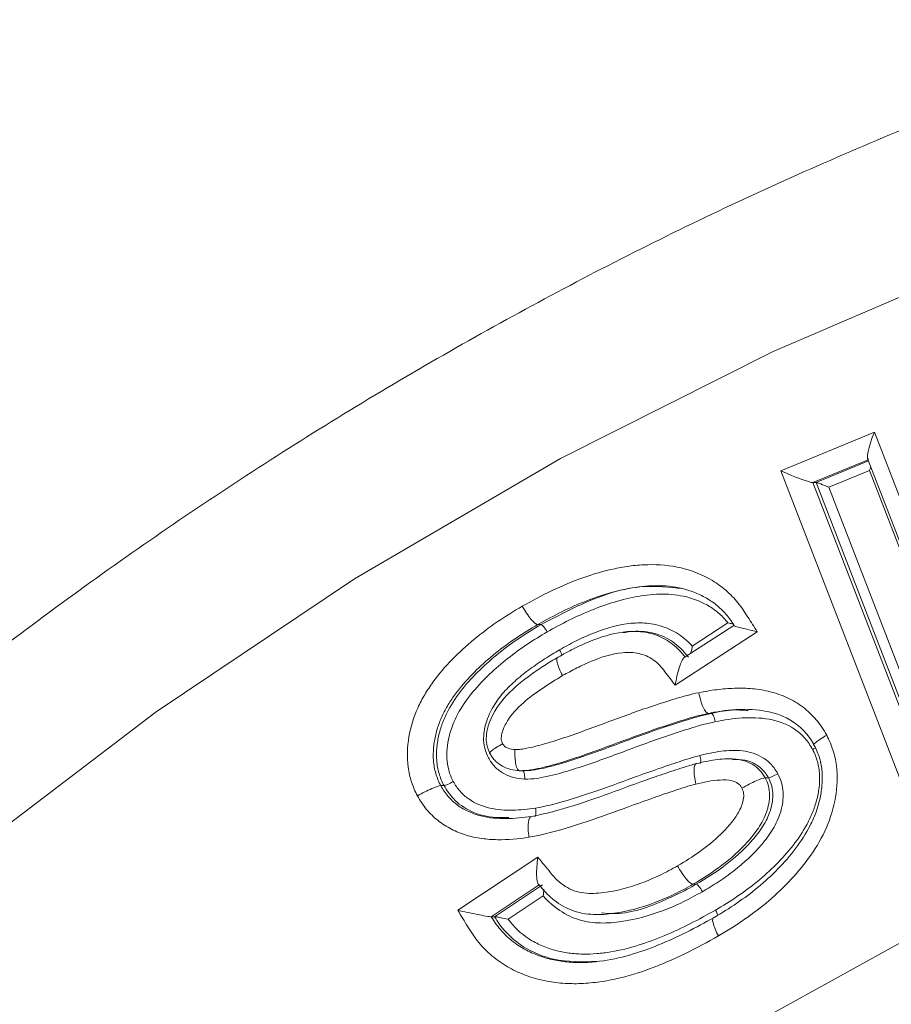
# Model space of a CAD drawing. Header units: millimetres. Extents: x -2 to 362, y 64 to 306.
# Tile 7 of 15: x 38 to 59, y 257 to 280. Entities that reach past the tile are written whole.
import ezdxf

# ---------------------------------------------------------------- set-up
doc = ezdxf.new("R2010")
doc.units = ezdxf.units.MM

msp = doc.modelspace()

# ---------------------------------------------------------------- linework, layer by layer
at = {"color": 7, "linetype": 'Continuous', "lineweight": 15}
for p, q in [((56.109, 269.647), (58.328, 270.567)), ((58.328, 270.567), (59.492, 267.552)), ((56.944, 269.369), (58.185, 269.883)), ((58.165, 269.936), (59.329, 266.921)), ((59.304, 261.377), (56.109, 269.647)), ((58.21, 269.657), (57.247, 269.257)), ((59.374, 266.642), (58.21, 269.657)), ((56.944, 269.369), (56.866, 269.369)), ((57.247, 269.257), (59.939, 262.287)), ((50.427, 266.006), (50.349, 266.006)), ((54.994, 265.987), (53.818, 265.223)), ((54.01, 265.493), (54.856, 266.043)), ((52.701, 265.844), (52.623, 265.844)), ((55.55, 265.837), (53.606, 264.572)), ((54.465, 263.902), (54.387, 263.902)), ((54.964, 262.825), (54.886, 262.825)), ((49.995, 262.544), (49.917, 262.544)), ((48.128, 262.19), (48.05, 262.19)), ((55.816, 262.374), (55.739, 262.374)), ((48.453, 259.237), (50.351, 260.494)), ((54.104, 259.852), (54.027, 259.852)), ((50.386, 259.837), (49.248, 259.084)), ((49.326, 259.084), (50.464, 259.837)), ((50.479, 259.576), (49.648, 259.026)), ((49.326, 259.084), (49.248, 259.084)), ((51.78, 259.136), (51.858, 259.136))]:
    msp.add_line(p, q, dxfattribs=at)
at = {"color": 8, "linetype": 'Continuous', "lineweight": 15}
for p, q in [((58.175, 269.911), (56.866, 269.369)), ((56.866, 269.369), (59.701, 262.03)), ((59.768, 262.057), (56.944, 269.369))]:
    msp.add_line(p, q, dxfattribs=at)
at = {"color": 7, "linetype": 'Continuous', "lineweight": 15, "flags": 128}
for points in [[(14.625, 234.598), (17.666, 239.468), (20.986, 244.139), (24.572, 248.594), (28.411, 252.816), (32.49, 256.791), (36.793, 260.503), (41.305, 263.94), (46.008, 267.089), (50.887, 269.938), (55.923, 272.476), (61.098, 274.695), (66.393, 276.587), (71.789, 278.144), (77.266, 279.361), (82.803, 280.234)], [(31.142, 234.852), (34.43, 239), (37.974, 242.917), (41.756, 246.585), (45.763, 249.989), (49.976, 253.114), (54.378, 255.948), (58.949, 258.477), (63.67, 260.692), (68.521, 262.582), (73.481, 264.14), (78.528, 265.358)], [(54.192, 262.905), (54.2, 262.867), (54.206, 262.831), (54.209, 262.797), (54.21, 262.768), (54.208, 262.744), (54.203, 262.726), (54.196, 262.715), (54.186, 262.711)]]:
    msp.add_lwpolyline(points, dxfattribs=at)
at = {"color": 7, "linetype": 'Continuous', "lineweight": 15}
msp.add_arc((94.485, 189.564), 75.34, 51.21645, 131.86931, dxfattribs=at)
for centre, major_axis, ratio, start_param, end_param in [((58.457, 270.567), (0.278, 0.648), 0.169078, 1.643079, 3.213875), ((56.239, 269.647), (0.641, -0.274), 0.074192, 4.540825, 6.111621), ((58.158, 269.657), (0.111, 0.259), 0.169078, 4.784671, 5.104488), ((57.195, 269.257), (0.256, -0.11), 0.074192, 1.399232, 2.970029)]:
    msp.add_ellipse(centre, major_axis=major_axis, ratio=ratio, start_param=start_param, end_param=end_param, dxfattribs=at)
for points, knots in [([(66.077, 280.335), (65.848, 280.267), (63.878, 279.681), (60.252, 278.288), (55.226, 276.145), (50.335, 273.684), (45.582, 270.95), (40.985, 267.943), (36.559, 264.674), (32.318, 261.152), (28.275, 257.39), (24.442, 253.398), (20.832, 249.191), (17.457, 244.78), (14.326, 240.179), (11.451, 235.404), (8.839, 230.469), (6.5, 225.39), (4.441, 220.183), (2.668, 214.865), (1.187, 209.451), (0.002, 203.96), (-0.882, 198.409), (-1.463, 192.815), (-1.739, 187.196), (-1.709, 181.569), (-1.373, 175.953), (-0.733, 170.366), (0.211, 164.824), (1.454, 159.346), (2.993, 153.949), (4.824, 148.65), (6.939, 143.466), (9.333, 138.413), (11.999, 133.507), (14.926, 128.763), (18.107, 124.198), (21.531, 119.824), (25.187, 115.657), (29.064, 111.709), (33.15, 107.992), (37.431, 104.519), (41.894, 101.3), (46.525, 98.346), (51.307, 95.663), (56.233, 93.276), (60.559, 91.428), (63.279, 90.499), (64.278, 90.158)], [0, 0, 0, 0, 0.002932, 0.025272, 0.047614, 0.069958, 0.092303, 0.114651, 0.137001, 0.159354, 0.181709, 0.204067, 0.226427, 0.248789, 0.271154, 0.293521, 0.315891, 0.338262, 0.360635, 0.38301, 0.405387, 0.427765, 0.450144, 0.472524, 0.494904, 0.517285, 0.539667, 0.562048, 0.58443, 0.606811, 0.629191, 0.65157, 0.673949, 0.696326, 0.718702, 0.741076, 0.763448, 0.785818, 0.808186, 0.830551, 0.852914, 0.875275, 0.897633, 0.919988, 0.942341, 0.964692, 0.98704, 1, 1, 1, 1]), ([(49.983, 266.442), (50.215, 266.572), (50.45, 266.699), (50.927, 266.924), (51.169, 267.027), (51.664, 267.199), (51.915, 267.274), (52.301, 267.355), (52.431, 267.379), (52.695, 267.413), (52.828, 267.421), (53.224, 267.431), (53.488, 267.409), (54.009, 267.283), (54.256, 267.184), (54.603, 266.977), (54.712, 266.897), (54.914, 266.722), (55.008, 266.627), (55.178, 266.416), (55.252, 266.298), (55.401, 266.067), (55.476, 265.952), (55.55, 265.837)], [0, 0, 0, 0, 0.125, 0.125, 0.25, 0.25, 0.375, 0.375, 0.4375, 0.4375, 0.5, 0.5, 0.625, 0.625, 0.75, 0.75, 0.8125, 0.8125, 0.875, 0.875, 0.9375, 0.9375, 1, 1, 1, 1]), ([(55.002, 265.987), (54.942, 266.08), (54.879, 266.172), (54.736, 266.335), (54.657, 266.408), (54.488, 266.543), (54.397, 266.603), (54.207, 266.706), (54.109, 266.751), (53.806, 266.859), (53.593, 266.904), (53.275, 266.927), (53.169, 266.927), (52.956, 266.92), (52.849, 266.912), (52.53, 266.87), (52.321, 266.826), (51.911, 266.713), (51.709, 266.647), (51.31, 266.491), (51.113, 266.404), (50.726, 266.215), (50.537, 266.111), (50.349, 266.006)], [0, 0, 0, 0, 0.0625, 0.0625, 0.125, 0.125, 0.1875, 0.1875, 0.25, 0.25, 0.375, 0.375, 0.4375, 0.4375, 0.5, 0.5, 0.625, 0.625, 0.75, 0.75, 0.875, 0.875, 1, 1, 1, 1]), ([(50.427, 266.006), (50.756, 266.179), (51.525, 266.584), (52.667, 266.975), (53.466, 266.889), (53.77, 266.856)], [0, 0, 0, 0, 0.317787, 0.740104, 1, 1, 1, 1]), ([(54.856, 266.043), (54.795, 266.123), (54.726, 266.194), (54.579, 266.325), (54.5, 266.385), (54.247, 266.537), (54.067, 266.61), (53.687, 266.707), (53.496, 266.726), (53.112, 266.725), (52.918, 266.707), (52.348, 266.605), (51.979, 266.493), (51.439, 266.273), (51.262, 266.193), (50.913, 266.021), (50.743, 265.927), (50.573, 265.831)], [0, 0, 0, 0, 0.0625, 0.0625, 0.125, 0.125, 0.25, 0.25, 0.375, 0.375, 0.5, 0.5, 0.75, 0.75, 0.875, 0.875, 1, 1, 1, 1]), ([(47.498, 261.947), (47.445, 262.054), (47.394, 262.163), (47.321, 262.392), (47.295, 262.51), (47.247, 262.865), (47.256, 263.11), (47.337, 263.58), (47.408, 263.811), (47.556, 264.137), (47.61, 264.242), (47.73, 264.446), (47.796, 264.544), (48.003, 264.833), (48.159, 265.011), (48.485, 265.345), (48.657, 265.501), (49.013, 265.798), (49.198, 265.938), (49.583, 266.201), (49.783, 266.322), (49.983, 266.442)], [0, 0, 0, 0, 0.0625, 0.0625, 0.125, 0.125, 0.25, 0.25, 0.375, 0.375, 0.4375, 0.4375, 0.5, 0.5, 0.625, 0.625, 0.75, 0.75, 0.875, 0.875, 1, 1, 1, 1]), ([(50.349, 266.006), (50.315, 266.006), (50.256, 266.053), (50.121, 266.214), (50.045, 266.328), (49.983, 266.442)], [0, 0, 0, 0, 0.5, 0.5, 1, 1, 1, 1]), ([(50.349, 266.006), (50.176, 265.902), (50.003, 265.798), (49.669, 265.574), (49.507, 265.455), (49.04, 265.078), (48.747, 264.803), (48.427, 264.405), (48.367, 264.322), (48.252, 264.153), (48.199, 264.066), (48.104, 263.884), (48.06, 263.792), (47.985, 263.598), (47.955, 263.499), (47.907, 263.299), (47.89, 263.197), (47.871, 262.99), (47.869, 262.885), (47.886, 262.68), (47.903, 262.578), (47.947, 262.427), (47.964, 262.378), (48.004, 262.283), (48.027, 262.236), (48.05, 262.19)], [0, 0, 0, 0, 0.125, 0.125, 0.25, 0.25, 0.5, 0.5, 0.5625, 0.5625, 0.625, 0.625, 0.6875, 0.6875, 0.75, 0.75, 0.8125, 0.8125, 0.875, 0.875, 0.9375, 0.9375, 0.96875, 0.96875, 1, 1, 1, 1]), ([(48.128, 262.19), (48.104, 262.236), (48.081, 262.283), (48.041, 262.378), (48.024, 262.428), (47.981, 262.578), (47.963, 262.679), (47.947, 262.886), (47.949, 262.991), (47.967, 263.198), (47.984, 263.299), (48.033, 263.501), (48.064, 263.601), (48.138, 263.792), (48.181, 263.883), (48.322, 264.152), (48.437, 264.321), (48.82, 264.798), (49.114, 265.075), (49.585, 265.456), (49.748, 265.575), (50.082, 265.799), (50.254, 265.902), (50.427, 266.006)], [0, 0, 0, 0, 0.03125, 0.03125, 0.0625, 0.0625, 0.125, 0.125, 0.1875, 0.1875, 0.25, 0.25, 0.3125, 0.3125, 0.375, 0.375, 0.5, 0.5, 0.75, 0.75, 0.875, 0.875, 1, 1, 1, 1]), ([(50.427, 266.006), (50.44, 266.006), (50.464, 265.987), (50.518, 265.922), (50.548, 265.877), (50.573, 265.831)], [0, 0, 0, 0, 0.5, 0.5, 1, 1, 1, 1]), ([(50.867, 265.407), (50.992, 265.477), (51.117, 265.547), (51.372, 265.676), (51.502, 265.735), (51.895, 265.895), (52.167, 265.984), (52.593, 266.042), (52.736, 266.049), (53.019, 266.031), (53.161, 266.006), (53.432, 265.918), (53.562, 265.857), (53.803, 265.697), (53.913, 265.603), (54.01, 265.493)], [0, 0, 0, 0, 0.125, 0.125, 0.25, 0.25, 0.5, 0.5, 0.625, 0.625, 0.75, 0.75, 0.875, 0.875, 1, 1, 1, 1]), ([(54.856, 266.043), (54.857, 266.043), (54.889, 266.037), (54.936, 266.029), (54.971, 266.02), (54.981, 266.017)], [0, 0, 0, 0, 0.019684, 0.716948, 1, 1, 1, 1]), ([(55.55, 265.837), (55.549, 265.837), (55.471, 265.854), (55.316, 265.89), (55.132, 265.935), (55.027, 265.966), (54.986, 265.981), (54.994, 265.983), (54.996, 265.984)], [0, 0, 0, 0, 0.005034, 0.277021, 0.57315, 0.783689, 0.931557, 1, 1, 1, 1]), ([(50.573, 265.831), (50.411, 265.735), (50.25, 265.638), (49.936, 265.43), (49.784, 265.318), (49.339, 264.965), (49.063, 264.708), (48.695, 264.271), (48.583, 264.115), (48.395, 263.785), (48.318, 263.61), (48.24, 263.328), (48.22, 263.233), (48.197, 263.04), (48.192, 262.942), (48.201, 262.748), (48.215, 262.652), (48.253, 262.511), (48.268, 262.464), (48.305, 262.374), (48.327, 262.331), (48.348, 262.287)], [0, 0, 0, 0, 0.125, 0.125, 0.25, 0.25, 0.5, 0.5, 0.625, 0.625, 0.75, 0.75, 0.8125, 0.8125, 0.875, 0.875, 0.9375, 0.9375, 0.96875, 0.96875, 1, 1, 1, 1]), ([(50.832, 265.232), (50.953, 265.3), (51.074, 265.369), (51.322, 265.493), (51.449, 265.551), (51.834, 265.708), (52.097, 265.793), (52.509, 265.845), (52.648, 265.85), (52.923, 265.823), (53.06, 265.793), (53.317, 265.693), (53.439, 265.623), (53.603, 265.492), (53.656, 265.445), (53.753, 265.344), (53.797, 265.288), (53.841, 265.232)], [0, 0, 0, 0, 0.125, 0.125, 0.25, 0.25, 0.5, 0.5, 0.625, 0.625, 0.75, 0.75, 0.875, 0.875, 0.9375, 0.9375, 1, 1, 1, 1]), ([(53.919, 265.232), (53.899, 265.257), (53.781, 265.409), (53.515, 265.651), (53.051, 265.836), (52.657, 265.859), (52.43, 265.823), (52.374, 265.814)], [0, 0, 0, 0, 0.053684, 0.328159, 0.601372, 0.901435, 1, 1, 1, 1]), ([(53.972, 265.323), (53.972, 265.323), (53.982, 265.347), (53.996, 265.407), (54.006, 265.465), (54.01, 265.492), (54.01, 265.493)], [0, 0, 0, 0, 0.001464, 0.543914, 0.984224, 1, 1, 1, 1]), ([(49.18, 262.85), (49.149, 262.914), (49.12, 262.979), (49.082, 263.115), (49.07, 263.187), (49.063, 263.328), (49.068, 263.399), (49.088, 263.54), (49.103, 263.61), (49.166, 263.812), (49.227, 263.941), (49.368, 264.183), (49.45, 264.295), (49.636, 264.506), (49.737, 264.602), (49.945, 264.787), (50.055, 264.873), (50.28, 265.037), (50.395, 265.115), (50.628, 265.266), (50.748, 265.337), (50.867, 265.407)], [0, 0, 0, 0, 0.0625, 0.0625, 0.125, 0.125, 0.1875, 0.1875, 0.25, 0.25, 0.375, 0.375, 0.5, 0.5, 0.625, 0.625, 0.75, 0.75, 0.875, 0.875, 1, 1, 1, 1]), ([(49.22, 262.945), (49.193, 263.003), (49.167, 263.062), (49.136, 263.188), (49.128, 263.251), (49.132, 263.445), (49.16, 263.574), (49.299, 263.935), (49.444, 264.15), (49.795, 264.518), (49.99, 264.678), (50.298, 264.898), (50.402, 264.969), (50.615, 265.105), (50.723, 265.168), (50.832, 265.232)], [0, 0, 0, 0, 0.0625, 0.0625, 0.125, 0.125, 0.25, 0.25, 0.5, 0.5, 0.75, 0.75, 0.875, 0.875, 1, 1, 1, 1]), ([(50.832, 265.232), (50.798, 265.232), (50.79, 265.184), (50.828, 265.023), (50.876, 264.909), (50.937, 264.795)], [0, 0, 0, 0, 0.5, 0.5, 1, 1, 1, 1]), ([(53.606, 264.572), (53.524, 264.676), (53.443, 264.78), (53.322, 264.936), (53.282, 264.989), (53.193, 265.084), (53.144, 265.126), (52.986, 265.242), (52.868, 265.292), (52.616, 265.346), (52.488, 265.349), (52.104, 265.315), (51.862, 265.234), (51.506, 265.09), (51.39, 265.036), (51.161, 264.921), (51.049, 264.858), (50.937, 264.795)], [0, 0, 0, 0, 0.125, 0.125, 0.1875, 0.1875, 0.25, 0.25, 0.375, 0.375, 0.5, 0.5, 0.75, 0.75, 0.875, 0.875, 1, 1, 1, 1]), ([(53.606, 264.572), (53.606, 264.574), (53.617, 264.644), (53.646, 264.795), (53.699, 264.994), (53.755, 265.134), (53.796, 265.207), (53.815, 265.216), (53.821, 265.219)], [0, 0, 0, 0, 0.005294, 0.251527, 0.540332, 0.759592, 0.921399, 1, 1, 1, 1]), ([(50.937, 264.795), (50.774, 264.7), (50.613, 264.601), (50.302, 264.388), (50.149, 264.277), (49.867, 264.025), (49.731, 263.887), (49.607, 263.684), (49.585, 263.641), (49.543, 263.554), (49.524, 263.51), (49.495, 263.417), (49.486, 263.369), (49.482, 263.296), (49.484, 263.272), (49.496, 263.225), (49.506, 263.204), (49.517, 263.182)], [0, 0, 0, 0, 0.25, 0.25, 0.5, 0.5, 0.75, 0.75, 0.8125, 0.8125, 0.875, 0.875, 0.9375, 0.9375, 0.96875, 0.96875, 1, 1, 1, 1]), ([(49.808, 263.044), (49.856, 263.044), (49.904, 263.046), (49.998, 263.058), (50.045, 263.066), (50.184, 263.093), (50.277, 263.115), (50.552, 263.188), (50.734, 263.245), (51.277, 263.423), (51.634, 263.557), (52.169, 263.757), (52.349, 263.822), (52.707, 263.951), (52.887, 264.014), (53.249, 264.134), (53.43, 264.193), (53.703, 264.275), (53.795, 264.302), (53.978, 264.351), (54.071, 264.372), (54.164, 264.392)], [0, 0, 0, 0, 0.03125, 0.03125, 0.0625, 0.0625, 0.125, 0.125, 0.25, 0.25, 0.5, 0.5, 0.625, 0.625, 0.75, 0.75, 0.875, 0.875, 0.9375, 0.9375, 1, 1, 1, 1]), ([(54.164, 264.392), (54.305, 264.419), (54.446, 264.445), (54.729, 264.48), (54.87, 264.492), (55.153, 264.5), (55.294, 264.498), (55.576, 264.472), (55.718, 264.449), (55.997, 264.378), (56.133, 264.332), (56.393, 264.209), (56.52, 264.135), (56.748, 263.959), (56.854, 263.861), (56.996, 263.694), (57.041, 263.634), (57.122, 263.512), (57.159, 263.448), (57.195, 263.383)], [0, 0, 0, 0, 0.125, 0.125, 0.25, 0.25, 0.375, 0.375, 0.5, 0.5, 0.625, 0.625, 0.75, 0.75, 0.875, 0.875, 0.9375, 0.9375, 1, 1, 1, 1]), ([(54.387, 263.902), (54.353, 263.902), (54.31, 263.955), (54.227, 264.136), (54.189, 264.264), (54.164, 264.392)], [0, 0, 0, 0, 0.5, 0.5, 1, 1, 1, 1]), ([(54.387, 263.902), (54.006, 263.818), (53.635, 263.696), (52.894, 263.446), (52.528, 263.312), (51.795, 263.037), (51.429, 262.902), (50.87, 262.726), (50.683, 262.669), (50.4, 262.601), (50.305, 262.581), (50.161, 262.558), (50.113, 262.551), (50.016, 262.544), (49.966, 262.544), (49.917, 262.544)], [0, 0, 0, 0, 0.25, 0.25, 0.5, 0.5, 0.75, 0.75, 0.875, 0.875, 0.9375, 0.9375, 0.96875, 0.96875, 1, 1, 1, 1]), ([(49.995, 262.544), (50.044, 262.544), (50.092, 262.544), (50.19, 262.551), (50.238, 262.558), (50.382, 262.581), (50.478, 262.601), (50.763, 262.67), (50.949, 262.726), (51.507, 262.903), (51.874, 263.037), (52.606, 263.312), (52.972, 263.447), (53.713, 263.696), (54.084, 263.818), (54.465, 263.902)], [0, 0, 0, 0, 0.03125, 0.03125, 0.0625, 0.0625, 0.125, 0.125, 0.25, 0.25, 0.5, 0.5, 0.75, 0.75, 1, 1, 1, 1]), ([(56.901, 263.142), (56.871, 263.195), (56.841, 263.248), (56.774, 263.348), (56.736, 263.396), (56.617, 263.531), (56.528, 263.61), (56.335, 263.747), (56.228, 263.803), (56.01, 263.892), (55.895, 263.925), (55.548, 263.997), (55.316, 264.005), (54.967, 263.988), (54.851, 263.977), (54.619, 263.945), (54.503, 263.924), (54.387, 263.902)], [0, 0, 0, 0, 0.0625, 0.0625, 0.125, 0.125, 0.25, 0.25, 0.375, 0.375, 0.5, 0.5, 0.75, 0.75, 0.875, 0.875, 1, 1, 1, 1]), ([(54.465, 263.902), (54.644, 263.94), (54.932, 264.001), (55.224, 263.976), (55.334, 263.967)], [0, 0, 0, 0, 0.621285, 1, 1, 1, 1]), ([(54.465, 263.902), (54.479, 263.902), (54.496, 263.88), (54.529, 263.808), (54.545, 263.757), (54.554, 263.705)], [0, 0, 0, 0, 0.5, 0.5, 1, 1, 1, 1]), ([(54.554, 263.705), (54.458, 263.684), (54.362, 263.662), (54.172, 263.61), (54.078, 263.582), (53.795, 263.495), (53.608, 263.434), (53.048, 263.243), (52.678, 263.107), (51.939, 262.829), (51.568, 262.695), (51.004, 262.519), (50.815, 262.463), (50.527, 262.397), (50.43, 262.377), (50.235, 262.348), (50.137, 262.344), (50.038, 262.344)], [0, 0, 0, 0, 0.0625, 0.0625, 0.125, 0.125, 0.25, 0.25, 0.5, 0.5, 0.75, 0.75, 0.875, 0.875, 0.9375, 0.9375, 1, 1, 1, 1]), ([(56.861, 263.045), (56.834, 263.093), (56.807, 263.141), (56.746, 263.232), (56.712, 263.274), (56.602, 263.396), (56.519, 263.469), (56.251, 263.649), (56.041, 263.722), (55.618, 263.8), (55.405, 263.804), (54.978, 263.78), (54.765, 263.746), (54.554, 263.705)], [0, 0, 0, 0, 0.0625, 0.0625, 0.125, 0.125, 0.25, 0.25, 0.5, 0.5, 0.75, 0.75, 1, 1, 1, 1]), ([(57.195, 263.383), (57.223, 263.327), (57.251, 263.27), (57.301, 263.154), (57.323, 263.095), (57.381, 262.914), (57.409, 262.791), (57.458, 262.418), (57.447, 262.161), (57.361, 261.666), (57.288, 261.422), (57.086, 260.966), (56.964, 260.75), (56.679, 260.342), (56.521, 260.15), (56.188, 259.791), (56.012, 259.624), (55.644, 259.307), (55.45, 259.161), (55.149, 258.953), (55.048, 258.884), (54.841, 258.753), (54.736, 258.691), (54.63, 258.629)], [0, 0, 0, 0, 0.03125, 0.03125, 0.0625, 0.0625, 0.125, 0.125, 0.25, 0.25, 0.375, 0.375, 0.5, 0.5, 0.625, 0.625, 0.75, 0.75, 0.875, 0.875, 0.9375, 0.9375, 1, 1, 1, 1]), ([(56.901, 263.142), (56.867, 263.142), (56.88, 263.168), (56.988, 263.257), (57.085, 263.32), (57.195, 263.383)], [0, 0, 0, 0, 0.5, 0.5, 1, 1, 1, 1]), ([(49.22, 262.945), (49.186, 262.945), (49.199, 262.971), (49.308, 263.058), (49.406, 263.12), (49.517, 263.182)], [0, 0, 0, 0, 0.5, 0.5, 1, 1, 1, 1]), ([(49.517, 263.182), (49.531, 263.157), (49.549, 263.134), (49.593, 263.098), (49.619, 263.085), (49.696, 263.055), (49.752, 263.049), (49.808, 263.044)], [0, 0, 0, 0, 0.25, 0.25, 0.5, 0.5, 1, 1, 1, 1]), ([(54.525, 259.067), (54.893, 259.28), (55.248, 259.517), (55.735, 259.921), (55.891, 260.064), (56.188, 260.367), (56.328, 260.528), (56.589, 260.873), (56.707, 261.056), (56.853, 261.345), (56.898, 261.443), (56.974, 261.648), (57.005, 261.754), (57.054, 261.967), (57.072, 262.075), (57.091, 262.293), (57.093, 262.405), (57.077, 262.624), (57.057, 262.731), (57.011, 262.89), (56.992, 262.942), (56.95, 263.044), (56.926, 263.093), (56.901, 263.142)], [0, 0, 0, 0, 0.25, 0.25, 0.375, 0.375, 0.5, 0.5, 0.625, 0.625, 0.6875, 0.6875, 0.75, 0.75, 0.8125, 0.8125, 0.875, 0.875, 0.9375, 0.9375, 0.96875, 0.96875, 1, 1, 1, 1]), ([(49.917, 262.544), (49.847, 262.55), (49.777, 262.557), (49.643, 262.59), (49.579, 262.614), (49.454, 262.68), (49.397, 262.722), (49.321, 262.798), (49.298, 262.825), (49.256, 262.882), (49.238, 262.914), (49.22, 262.945)], [0, 0, 0, 0, 0.25, 0.25, 0.5, 0.5, 0.75, 0.75, 0.875, 0.875, 1, 1, 1, 1]), ([(49.917, 262.544), (49.883, 262.544), (49.852, 262.598), (49.811, 262.783), (49.803, 262.914), (49.808, 263.044)], [0, 0, 0, 0, 0.5, 0.5, 1, 1, 1, 1]), ([(50.298, 261.659), (50.634, 261.715), (50.961, 261.812), (51.612, 262.016), (51.933, 262.131), (52.575, 262.364), (52.896, 262.482), (53.379, 262.65), (53.541, 262.704), (53.784, 262.784), (53.865, 262.811), (54.028, 262.861), (54.11, 262.883), (54.192, 262.905)], [0, 0, 0, 0, 0.25, 0.25, 0.5, 0.5, 0.75, 0.75, 0.875, 0.875, 0.9375, 0.9375, 1, 1, 1, 1]), ([(54.192, 262.905), (54.358, 262.947), (54.525, 262.982), (54.863, 263.025), (55.034, 263.035), (55.37, 262.993), (55.538, 262.942), (55.759, 262.805), (55.826, 262.75), (55.943, 262.623), (55.991, 262.547), (56.037, 262.472)], [0, 0, 0, 0, 0.25, 0.25, 0.5, 0.5, 0.75, 0.75, 0.875, 0.875, 1, 1, 1, 1]), ([(54.561, 259.242), (54.906, 259.443), (55.241, 259.664), (55.707, 260.045), (55.855, 260.18), (56.138, 260.462), (56.272, 260.612), (56.521, 260.932), (56.635, 261.1), (56.778, 261.368), (56.822, 261.459), (56.899, 261.648), (56.931, 261.746), (56.981, 261.945), (57.002, 262.045), (57.025, 262.249), (57.029, 262.353), (57.02, 262.558), (57.004, 262.659), (56.962, 262.809), (56.946, 262.858), (56.907, 262.953), (56.884, 262.999), (56.861, 263.045)], [0, 0, 0, 0, 0.25, 0.25, 0.375, 0.375, 0.5, 0.5, 0.625, 0.625, 0.6875, 0.6875, 0.75, 0.75, 0.8125, 0.8125, 0.875, 0.875, 0.9375, 0.9375, 0.96875, 0.96875, 1, 1, 1, 1]), ([(56.926, 263.085), (56.917, 263.079), (56.901, 263.068), (56.877, 263.054), (56.865, 263.047), (56.861, 263.045)], [0, 0, 0, 0, 0.48092, 0.861268, 1, 1, 1, 1]), ([(50.038, 262.344), (49.952, 262.352), (49.865, 262.361), (49.699, 262.404), (49.619, 262.435), (49.466, 262.52), (49.396, 262.573), (49.304, 262.667), (49.275, 262.701), (49.224, 262.773), (49.202, 262.811), (49.18, 262.85)], [0, 0, 0, 0, 0.25, 0.25, 0.5, 0.5, 0.75, 0.75, 0.875, 0.875, 1, 1, 1, 1]), ([(50.197, 261.461), (50.535, 261.517), (50.864, 261.613), (51.518, 261.817), (51.841, 261.932), (52.485, 262.166), (52.807, 262.285), (53.292, 262.453), (53.455, 262.508), (53.699, 262.589), (53.78, 262.616), (53.943, 262.667), (54.026, 262.689), (54.109, 262.711)], [0, 0, 0, 0, 0.25, 0.25, 0.5, 0.5, 0.75, 0.75, 0.875, 0.875, 0.9375, 0.9375, 1, 1, 1, 1]), ([(54.109, 262.711), (54.075, 262.711), (54.054, 262.658), (54.049, 262.479), (54.066, 262.352), (54.096, 262.226)], [0, 0, 0, 0, 0.5, 0.5, 1, 1, 1, 1]), ([(54.109, 262.711), (54.254, 262.748), (54.402, 262.779), (54.698, 262.821), (54.848, 262.833), (55.147, 262.808), (55.296, 262.771), (55.492, 262.66), (55.554, 262.613), (55.658, 262.504), (55.699, 262.439), (55.739, 262.374)], [0, 0, 0, 0, 0.25, 0.25, 0.5, 0.5, 0.75, 0.75, 0.875, 0.875, 1, 1, 1, 1]), ([(55.816, 262.374), (55.792, 262.415), (55.717, 262.537), (55.533, 262.698), (55.259, 262.813), (55.062, 262.807), (54.963, 262.804)], [0, 0, 0, 0, 0.138368, 0.416089, 0.705853, 1, 1, 1, 1]), ([(49.995, 262.544), (50.008, 262.544), (50.021, 262.523), (50.037, 262.449), (50.04, 262.396), (50.038, 262.344)], [0, 0, 0, 0, 0.5, 0.5, 1, 1, 1, 1]), ([(56.037, 262.472), (56.07, 262.402), (56.102, 262.331), (56.145, 262.182), (56.156, 262.106), (56.165, 261.952), (56.163, 261.873), (56.143, 261.721), (56.126, 261.646), (56.061, 261.424), (55.997, 261.285), (55.841, 261.027), (55.751, 260.906), (55.456, 260.561), (55.233, 260.359), (54.878, 260.081), (54.756, 259.995), (54.506, 259.831), (54.378, 259.754), (54.25, 259.677)], [0, 0, 0, 0, 0.0625, 0.0625, 0.125, 0.125, 0.1875, 0.1875, 0.25, 0.25, 0.375, 0.375, 0.5, 0.5, 0.75, 0.75, 0.875, 0.875, 1, 1, 1, 1]), ([(55.816, 262.374), (55.83, 262.374), (55.862, 262.385), (55.943, 262.421), (55.993, 262.447), (56.037, 262.472)], [0, 0, 0, 0, 0.5, 0.5, 1, 1, 1, 1]), ([(48.05, 262.19), (48.016, 262.19), (47.937, 262.164), (47.733, 262.074), (47.608, 262.01), (47.498, 261.947)], [0, 0, 0, 0, 0.5, 0.5, 1, 1, 1, 1]), ([(48.05, 262.19), (48.076, 262.145), (48.102, 262.1), (48.161, 262.014), (48.193, 261.973), (48.292, 261.855), (48.368, 261.787), (48.532, 261.666), (48.622, 261.616), (48.806, 261.532), (48.902, 261.498), (49.198, 261.424), (49.397, 261.407), (49.796, 261.408), (49.998, 261.432), (50.197, 261.461)], [0, 0, 0, 0, 0.0625, 0.0625, 0.125, 0.125, 0.25, 0.25, 0.375, 0.375, 0.5, 0.5, 0.75, 0.75, 1, 1, 1, 1]), ([(48.128, 262.19), (48.141, 262.19), (48.173, 262.201), (48.255, 262.236), (48.304, 262.262), (48.348, 262.287)], [0, 0, 0, 0, 0.5, 0.5, 1, 1, 1, 1]), ([(49.667, 261.431), (49.461, 261.431), (49.149, 261.43), (48.7, 261.602), (48.356, 261.829), (48.196, 262.082), (48.128, 262.19)], [0, 0, 0, 0, 0.3389176, 0.5151069, 0.7941123, 1, 1, 1, 1]), ([(48.348, 262.287), (48.372, 262.246), (48.395, 262.206), (48.448, 262.129), (48.477, 262.092), (48.568, 261.986), (48.639, 261.926), (48.863, 261.769), (49.038, 261.698), (49.394, 261.619), (49.574, 261.605), (49.936, 261.611), (50.117, 261.632), (50.298, 261.659)], [0, 0, 0, 0, 0.0625, 0.0625, 0.125, 0.125, 0.25, 0.25, 0.5, 0.5, 0.75, 0.75, 1, 1, 1, 1]), ([(54.096, 262.226), (54.012, 262.204), (53.929, 262.181), (53.764, 262.129), (53.682, 262.101), (53.435, 262.02), (53.271, 261.964), (52.78, 261.793), (52.455, 261.672), (51.804, 261.436), (51.477, 261.321), (50.814, 261.118), (50.482, 261.024), (50.14, 260.966)], [0, 0, 0, 0, 0.0625, 0.0625, 0.125, 0.125, 0.25, 0.25, 0.5, 0.5, 0.75, 0.75, 1, 1, 1, 1]), ([(55.739, 262.374), (55.769, 262.31), (55.798, 262.246), (55.832, 262.112), (55.839, 262.042), (55.842, 261.83), (55.813, 261.69), (55.72, 261.426), (55.654, 261.301), (55.5, 261.069), (55.413, 260.96), (55.136, 260.652), (54.931, 260.471), (54.495, 260.138), (54.261, 259.993), (54.027, 259.852)], [0, 0, 0, 0, 0.0625, 0.0625, 0.125, 0.125, 0.25, 0.25, 0.375, 0.375, 0.5, 0.5, 0.75, 0.75, 1, 1, 1, 1]), ([(55.187, 262.13), (55.174, 262.151), (55.161, 262.172), (55.131, 262.211), (55.112, 262.227), (55.051, 262.27), (55.006, 262.288), (54.864, 262.326), (54.766, 262.328), (54.476, 262.313), (54.285, 262.273), (54.096, 262.226)], [0, 0, 0, 0, 0.0625, 0.0625, 0.125, 0.125, 0.25, 0.25, 0.5, 0.5, 1, 1, 1, 1]), ([(54.104, 259.852), (54.339, 259.993), (54.571, 260.136), (55.007, 260.47), (55.213, 260.652), (55.49, 260.959), (55.577, 261.068), (55.729, 261.297), (55.795, 261.419), (55.89, 261.684), (55.919, 261.824), (55.917, 262.037), (55.91, 262.107), (55.876, 262.245), (55.846, 262.31), (55.816, 262.374)], [0, 0, 0, 0, 0.25, 0.25, 0.5, 0.5, 0.625, 0.625, 0.75, 0.75, 0.875, 0.875, 0.9375, 0.9375, 1, 1, 1, 1]), ([(55.739, 262.374), (55.705, 262.374), (55.625, 262.348), (55.422, 262.258), (55.297, 262.194), (55.187, 262.13)], [0, 0, 0, 0, 0.5, 0.5, 1, 1, 1, 1]), ([(50.14, 260.966), (49.892, 260.93), (49.641, 260.903), (49.269, 260.911), (49.146, 260.92), (48.899, 260.954), (48.775, 260.98), (48.534, 261.053), (48.418, 261.1), (48.193, 261.214), (48.085, 261.283), (47.887, 261.44), (47.796, 261.528), (47.674, 261.676), (47.635, 261.727), (47.563, 261.835), (47.531, 261.891), (47.498, 261.947)], [0, 0, 0, 0, 0.25, 0.25, 0.375, 0.375, 0.5, 0.5, 0.625, 0.625, 0.75, 0.75, 0.875, 0.875, 0.9375, 0.9375, 1, 1, 1, 1]), ([(53.662, 260.289), (53.842, 260.397), (54.022, 260.506), (54.363, 260.752), (54.525, 260.886), (54.828, 261.178), (54.971, 261.338), (55.138, 261.611), (55.183, 261.71), (55.223, 261.867), (55.23, 261.921), (55.227, 262.003), (55.225, 262.03), (55.21, 262.081), (55.198, 262.105), (55.187, 262.13)], [0, 0, 0, 0, 0.25, 0.25, 0.5, 0.5, 0.75, 0.75, 0.875, 0.875, 0.9375, 0.9375, 0.96875, 0.96875, 1, 1, 1, 1]), ([(50.275, 261.461), (50.288, 261.461), (50.299, 261.482), (50.307, 261.555), (50.305, 261.607), (50.298, 261.659)], [0, 0, 0, 0, 0.5, 0.5, 1, 1, 1, 1]), ([(50.197, 261.461), (50.163, 261.461), (50.137, 261.407), (50.116, 261.225), (50.121, 261.095), (50.14, 260.966)], [0, 0, 0, 0, 0.5, 0.5, 1, 1, 1, 1]), ([(50.386, 259.837), (50.366, 259.837), (50.35, 259.862), (50.328, 259.943), (50.323, 259.999), (50.318, 260.191), (50.33, 260.343), (50.351, 260.494)], [0, 0, 0, 0, 0.25, 0.25, 0.5, 0.5, 1, 1, 1, 1]), ([(50.351, 260.494), (50.452, 260.371), (50.553, 260.248), (50.704, 260.065), (50.755, 260.004), (50.87, 259.896), (50.934, 259.846), (51.068, 259.761), (51.138, 259.726), (51.287, 259.673), (51.365, 259.655), (51.596, 259.629), (51.751, 259.635), (52.218, 259.693), (52.519, 259.774), (52.96, 259.938), (53.105, 260), (53.387, 260.137), (53.525, 260.213), (53.662, 260.289)], [0, 0, 0, 0, 0.125, 0.125, 0.1875, 0.1875, 0.25, 0.25, 0.3125, 0.3125, 0.375, 0.375, 0.5, 0.5, 0.75, 0.75, 0.875, 0.875, 1, 1, 1, 1]), ([(54.027, 259.852), (53.993, 259.852), (53.934, 259.899), (53.799, 260.06), (53.724, 260.175), (53.662, 260.289)], [0, 0, 0, 0, 0.5, 0.5, 1, 1, 1, 1]), ([(54.027, 259.852), (53.88, 259.771), (53.733, 259.69), (53.433, 259.544), (53.279, 259.478), (52.81, 259.302), (52.491, 259.212), (52.078, 259.155), (51.995, 259.145), (51.83, 259.135), (51.748, 259.135), (51.584, 259.142), (51.502, 259.149), (51.339, 259.179), (51.257, 259.2), (51.021, 259.286), (50.874, 259.37), (50.673, 259.526), (50.611, 259.583), (50.494, 259.706), (50.44, 259.772), (50.386, 259.837)], [0, 0, 0, 0, 0.125, 0.125, 0.25, 0.25, 0.5, 0.5, 0.5625, 0.5625, 0.625, 0.625, 0.6875, 0.6875, 0.75, 0.75, 0.875, 0.875, 0.9375, 0.9375, 1, 1, 1, 1]), ([(51.86, 259.175), (51.969, 259.166), (52.491, 259.125), (53.181, 259.392), (53.797, 259.681), (54.032, 259.812), (54.104, 259.852)], [0, 0, 0, 0, 0.138264, 0.661052, 0.896529, 1, 1, 1, 1]), ([(54.104, 259.852), (54.118, 259.852), (54.142, 259.833), (54.195, 259.768), (54.226, 259.723), (54.25, 259.677)], [0, 0, 0, 0, 0.5, 0.5, 1, 1, 1, 1]), ([(50.479, 259.576), (50.479, 259.577), (50.483, 259.604), (50.489, 259.66), (50.489, 259.709), (50.489, 259.734)], [0, 0, 0, 0, 0.017078, 0.495576, 1, 1, 1, 1]), ([(54.25, 259.677), (54.1, 259.594), (53.95, 259.511), (53.642, 259.362), (53.484, 259.294), (53.005, 259.113), (52.679, 259.02), (52.173, 258.948), (52.003, 258.931), (51.75, 258.939), (51.666, 258.945), (51.499, 258.968), (51.415, 258.987), (51.166, 259.06), (51.013, 259.135), (50.725, 259.327), (50.594, 259.444), (50.479, 259.576)], [0, 0, 0, 0, 0.125, 0.125, 0.25, 0.25, 0.5, 0.5, 0.625, 0.625, 0.6875, 0.6875, 0.75, 0.75, 0.875, 0.875, 1, 1, 1, 1]), ([(54.63, 258.629), (54.372, 258.483), (54.112, 258.342), (53.713, 258.148), (53.579, 258.087), (53.309, 257.97), (53.174, 257.914), (52.763, 257.761), (52.484, 257.674), (52.056, 257.58), (51.911, 257.555), (51.618, 257.516), (51.471, 257.502), (51.178, 257.496), (51.033, 257.499), (50.742, 257.525), (50.598, 257.549), (50.311, 257.614), (50.167, 257.656), (49.893, 257.764), (49.759, 257.826), (49.502, 257.975), (49.378, 258.062), (49.151, 258.254), (49.047, 258.36), (48.903, 258.532), (48.857, 258.591), (48.772, 258.717), (48.732, 258.782), (48.612, 258.977), (48.532, 259.107), (48.453, 259.237)], [0, 0, 0, 0, 0.125, 0.125, 0.1875, 0.1875, 0.25, 0.25, 0.375, 0.375, 0.4375, 0.4375, 0.5, 0.5, 0.5625, 0.5625, 0.625, 0.625, 0.6875, 0.6875, 0.75, 0.75, 0.8125, 0.8125, 0.875, 0.875, 0.90625, 0.90625, 0.9375, 0.9375, 1, 1, 1, 1]), ([(49.248, 259.084), (49.227, 259.084), (49.181, 259.09), (49.06, 259.11), (48.988, 259.124), (48.763, 259.168), (48.602, 259.203), (48.453, 259.237)], [0, 0, 0, 0, 0.25, 0.25, 0.5, 0.5, 1, 1, 1, 1]), ([(49.648, 259.026), (49.784, 258.838), (49.948, 258.685), (50.234, 258.499), (50.335, 258.447), (50.54, 258.358), (50.645, 258.32), (50.863, 258.262), (50.973, 258.24), (51.194, 258.208), (51.304, 258.201), (51.526, 258.197), (51.637, 258.199), (51.86, 258.219), (51.972, 258.233), (52.523, 258.324), (52.945, 258.464), (53.563, 258.725), (53.767, 258.82), (54.168, 259.022), (54.365, 259.131), (54.561, 259.242)], [0, 0, 0, 0, 0.125, 0.125, 0.1875, 0.1875, 0.25, 0.25, 0.3125, 0.3125, 0.375, 0.375, 0.4375, 0.4375, 0.5, 0.5, 0.75, 0.75, 0.875, 0.875, 1, 1, 1, 1]), ([(49.248, 259.084), (49.281, 259.03), (49.315, 258.976), (49.387, 258.873), (49.426, 258.825), (49.547, 258.684), (49.634, 258.597), (49.826, 258.442), (49.931, 258.372), (50.146, 258.254), (50.257, 258.204), (50.487, 258.119), (50.607, 258.087), (50.845, 258.036), (50.965, 258.017), (51.206, 257.999), (51.327, 257.996), (51.569, 258.002), (51.691, 258.013), (52.056, 258.06), (52.293, 258.109), (52.758, 258.243), (52.986, 258.323), (53.436, 258.508), (53.658, 258.609), (54.097, 258.828), (54.312, 258.946), (54.525, 259.067)], [0, 0, 0, 0, 0.03125, 0.03125, 0.0625, 0.0625, 0.125, 0.125, 0.1875, 0.1875, 0.25, 0.25, 0.3125, 0.3125, 0.375, 0.375, 0.4375, 0.4375, 0.5, 0.5, 0.625, 0.625, 0.75, 0.75, 0.875, 0.875, 1, 1, 1, 1]), ([(51.752, 258.024), (51.404, 258.015), (50.8, 258), (49.987, 258.337), (49.538, 258.742), (49.362, 259.026), (49.326, 259.084)], [0, 0, 0, 0, 0.3731093, 0.6470365, 0.9276713, 1, 1, 1, 1]), ([(49.326, 259.084), (49.334, 259.084), (49.353, 259.082), (49.402, 259.074), (49.431, 259.068), (49.522, 259.051), (49.587, 259.037), (49.648, 259.026)], [0, 0, 0, 0, 0.25, 0.25, 0.5, 0.5, 1, 1, 1, 1]), ([(54.525, 259.067), (54.491, 259.067), (54.483, 259.019), (54.522, 258.858), (54.569, 258.743), (54.63, 258.629)], [0, 0, 0, 0, 0.5, 0.5, 1, 1, 1, 1])]:
    msp.add_open_spline(points, degree=3, knots=knots, dxfattribs=at)
at = {"color": 8, "linetype": 'Continuous', "lineweight": 15}
for points, knots in [([(50.919, 265.28), (50.916, 265.291), (50.91, 265.315), (50.893, 265.355), (50.878, 265.386), (50.871, 265.399), (50.867, 265.407)], [0, 0, 0, 0, 0.317257, 0.728831, 0.848929, 1, 1, 1, 1]), ([(54.611, 259.118), (54.609, 259.128), (54.603, 259.152), (54.587, 259.189), (54.572, 259.221), (54.565, 259.234), (54.561, 259.242)], [0, 0, 0, 0, 0.295271, 0.720111, 0.830941, 1, 1, 1, 1])]:
    msp.add_open_spline(points, degree=3, knots=knots, dxfattribs=at)

doc.saveas('drawing.dxf')
